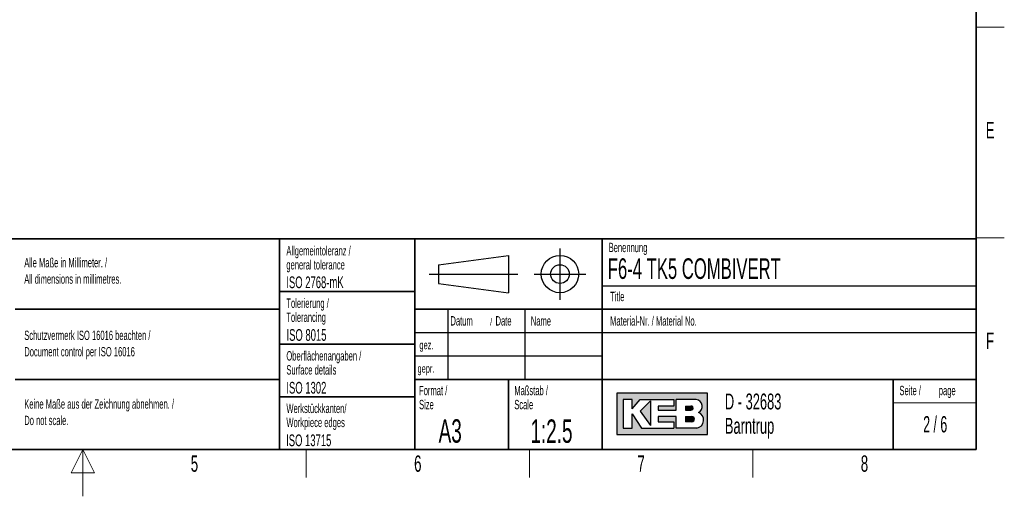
# Paper-space layout 'Blatt2' of a CAD drawing. Header units: millimetres. Extents: x 5 to 418, y 2 to 292.
# Tile 48 of 59: x 203 to 414, y 2 to 104. Entities that reach past the tile are written whole.
import ezdxf

# ---------------------------------------------------------------- set-up
doc = ezdxf.new("R2010")
doc.units = ezdxf.units.MM
doc.layers.add('SLD-0', color=7, linetype='Continuous')
doc.styles.add('SLDTEXTSTYLE0', font='TXT', dxfattribs={"width": 0.605})
doc.styles.add('SLDTEXTSTYLE1', font='TXT', dxfattribs={"width": 0.563})

# ---------------------------------------------------------------- blocks, each defined once
blk = doc.blocks.new('SW_NOTE_0_24')
at = {"layer": 'SLD-0', "color": 0, "char_height": 2, "attachment_point": 1, "style": 'SLDTEXTSTYLE0'}
for s, insert in [('Alle Maße in Millimeter. /', (0, 2.5781354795)), ('All dimensions in millimetres.', (0, -0.9218646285))]:
    blk.add_mtext(s, dxfattribs=dict(at, insert=insert))
blk = doc.blocks.new('SW_NOTE_0_27')
at = {"layer": 'SLD-0', "color": 0, "char_height": 2, "attachment_point": 1, "style": 'SLDTEXTSTYLE0'}
for s, insert in [('Keine Maße aus der Zeichnung abnehmen. /', (0, 2.5781354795)), ('Do not scale.', (0, -0.9218646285))]:
    blk.add_mtext(s, dxfattribs=dict(at, insert=insert))
blk = doc.blocks.new('SW_NOTE_0_28')
at = {"layer": 'SLD-0', "color": 0, "char_height": 2, "attachment_point": 1, "style": 'SLDTEXTSTYLE0'}
for s, insert in [('Schutzvermerk ISO 16016 beachten /', (0, 2.5781354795)), ('Document control per ISO 16016', (0, -0.9218646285))]:
    blk.add_mtext(s, dxfattribs=dict(at, insert=insert))
blk = doc.blocks.new('SW_NOTE_0_29')
at = {"layer": 'SLD-0', "color": 0, "char_height": 2, "attachment_point": 1, "style": 'SLDTEXTSTYLE0'}
for s, insert in [('Werkstückkanten/', (0, 2.5781354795)), ('Workpiece edges', (0, -0.4218645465))]:
    blk.add_mtext(s, dxfattribs=dict(at, insert=insert))
blk = doc.blocks.new('SW_NOTE_0_30')
at = {"layer": 'SLD-0', "color": 0, "char_height": 2, "attachment_point": 1, "style": 'SLDTEXTSTYLE0'}
for s, insert in [('Oberflächenangaben /', (0, 2.5781354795)), ('Surface details', (0, -0.4218645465))]:
    blk.add_mtext(s, dxfattribs=dict(at, insert=insert))
blk = doc.blocks.new('SW_NOTE_0_31')
at = {"layer": 'SLD-0', "color": 0, "char_height": 2, "attachment_point": 1, "style": 'SLDTEXTSTYLE0'}
for s, insert in [('Tolerierung /', (0, 2.5781354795)), ('Tolerancing', (0, -0.4218645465))]:
    blk.add_mtext(s, dxfattribs=dict(at, insert=insert))
blk = doc.blocks.new('SW_NOTE_0_32')
at = {"layer": 'SLD-0', "color": 0, "char_height": 2, "attachment_point": 1, "style": 'SLDTEXTSTYLE0'}
for s, insert in [('Allgemeintoleranz /', (0, 2.5781354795)), ('general tolerance', (0, -0.4218645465))]:
    blk.add_mtext(s, dxfattribs=dict(at, insert=insert))
blk = doc.blocks.new('SW_NOTE_0_33')
at = {"layer": 'SLD-0', "color": 0, "char_height": 2, "attachment_point": 1, "style": 'SLDTEXTSTYLE0'}
for s, insert in [('Format /', (0, 2.5781354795)), ('Size', (0, -0.4218645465))]:
    blk.add_mtext(s, dxfattribs=dict(at, insert=insert))
blk = doc.blocks.new('SW_NOTE_0_34')
at = {"layer": 'SLD-0', "color": 0, "attachment_point": 1, "style": 'SLDTEXTSTYLE0'}
for s, insert, char_height in [('Datum', (0, 2.5781354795), 2), ('/', (8.4829859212, 2.0780460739), 1.5), ('Date', (9.6392361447, 2.5781354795), 2)]:
    blk.add_mtext(s, dxfattribs=dict(at, insert=insert, char_height=char_height))
blk = doc.blocks.new('SW_NOTE_0_35')
at = {"layer": 'SLD-0', "color": 0, "char_height": 2, "attachment_point": 1, "style": 'SLDTEXTSTYLE0'}
for s, insert in [('Maßstab /', (0, 2.5781354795)), ('Scale', (0, -0.4218645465))]:
    blk.add_mtext(s, dxfattribs=dict(at, insert=insert))
blk = doc.blocks.new('SW_NOTE_0_36')
at = {"layer": 'SLD-0', "color": 0, "char_height": 3.4, "attachment_point": 1, "style": 'SLDTEXTSTYLE0'}
for s, insert in [('D - 32683', (0, 4.3828303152)), ('Barntrup', (0, -0.8171696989))]:
    blk.add_mtext(s, dxfattribs=dict(at, insert=insert))
blk = doc.blocks.new('SW_NOTE_0_37')
at = {"layer": 'SLD-0', "color": 0, "char_height": 2, "attachment_point": 1, "style": 'SLDTEXTSTYLE0'}
for s, insert in [('Seite /', (0, 2.5781354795)), ('page', (8.413542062, 2.5784205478))]:
    blk.add_mtext(s, dxfattribs=dict(at, insert=insert))

psp = doc.layouts.new('Blatt2')

# ---------------------------------------------------------------- hatches: boundary and pattern name
at = {"linetype": 'Continuous'}
h = psp.add_hatch(color=7, dxfattribs=at)
h.paths.add_polyline_path([(331.1423676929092, 15.18257760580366), (350.5207896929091, 15.18257760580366), (350.5207896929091, 24.04128480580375), (331.1423676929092, 24.04128480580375)], flags=0)
edge = h.paths.add_edge_path(flags=0)
edge.add_arc((347.9991875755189, 18.26988521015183), 1.720915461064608, -81.72003226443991, 70.17096003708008, ccw=False)
edge.add_line((348.2470169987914, 16.56690822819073), (348.2293995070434, 16.56675060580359))
edge.add_line((348.2293995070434, 16.56675060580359), (343.8767592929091, 16.56675060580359))
edge.add_line((343.8767592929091, 16.56675060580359), (343.8767592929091, 19.05826200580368))
edge.add_line((343.8767592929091, 19.05826200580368), (340.0010748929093, 19.05826200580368))
edge.add_line((340.0010748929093, 19.05826200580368), (340.0010748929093, 17.95092360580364))
edge.add_line((340.0010748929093, 17.95092360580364), (343.3230900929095, 17.95092360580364))
edge.add_line((343.3230900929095, 17.95092360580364), (343.3230900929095, 16.56675060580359))
edge.add_line((343.3230900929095, 16.56675060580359), (336.4022250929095, 16.56675060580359))
edge.add_line((336.4022250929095, 16.56675060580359), (334.4643828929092, 19.61193120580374))
edge.add_line((334.4643828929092, 19.61193120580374), (334.4643828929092, 16.56675060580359))
edge.add_line((334.4643828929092, 16.56675060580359), (332.5265406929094, 16.56675060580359))
edge.add_line((332.5265406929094, 16.56675060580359), (332.5265406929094, 22.65711180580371))
edge.add_line((332.5265406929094, 22.65711180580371), (334.4643828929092, 22.65711180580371))
edge.add_line((334.4643828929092, 22.65711180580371), (334.4643828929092, 20.71926960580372))
edge.add_line((334.4643828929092, 20.71926960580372), (336.1253904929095, 22.65711180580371))
edge.add_line((336.1253904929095, 22.65711180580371), (343.3230900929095, 22.65711180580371))
edge.add_line((343.3230900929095, 22.65711180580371), (343.3230900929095, 21.27293880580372))
edge.add_line((343.3230900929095, 21.27293880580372), (340.0010748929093, 21.27293880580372))
edge.add_line((340.0010748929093, 21.27293880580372), (340.0010748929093, 20.44243500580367))
edge.add_line((340.0010748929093, 20.44243500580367), (343.8767592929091, 20.44243500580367))
edge.add_line((343.8767592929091, 20.44243500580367), (343.8767592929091, 22.65711180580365))
edge.add_line((343.8767592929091, 22.65711180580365), (348.1497422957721, 22.65711180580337))
edge.add_line((348.1497422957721, 22.65711180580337), (348.151741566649, 22.65711180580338))
edge.add_line((348.151741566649, 22.65711180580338), (348.1521661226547, 22.65713246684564))
edge.add_arc((347.9523797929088, 21.20834406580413), 1.462498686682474, -64.4589412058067, 82.1484933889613, ccw=False)
psp.add_hatch(color=7, dxfattribs=at).paths.add_polyline_path([(338.3400672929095, 17.12041980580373), (338.3400672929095, 22.38027720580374), (336.1253904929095, 20.16560040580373)], flags=0)
h = psp.add_hatch(color=7, dxfattribs=at)
edge = h.paths.add_edge_path(flags=0)
edge.add_line((345.8146014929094, 20.44243500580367), (346.974194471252, 20.44243500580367))
edge.add_arc((347.0534490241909, 20.85768690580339), 0.4227474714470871, 259.1945394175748, 460.8054605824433)
edge.add_line((346.9741944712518, 21.27293880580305), (345.8146014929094, 21.27293880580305))
edge.add_line((345.8146014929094, 21.27293880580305), (345.8146014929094, 20.44243500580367))
h = psp.add_hatch(color=7, dxfattribs=at)
edge = h.paths.add_edge_path(flags=0)
edge.add_line((345.8146014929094, 17.95092360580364), (347.1991847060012, 17.95092360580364))
edge.add_arc((347.1991847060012, 18.50459280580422), 0.5536692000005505, 270.0000000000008, 450.0000000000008)
edge.add_line((347.1991847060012, 19.05826200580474), (347.1703327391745, 19.05826200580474))
edge.add_line((347.1703327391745, 19.05826200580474), (345.8146014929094, 19.05826200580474))
edge.add_line((345.8146014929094, 19.05826200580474), (345.8146014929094, 17.95092360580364))

# ---------------------------------------------------------------- linework, layer by layer
at = {"layer": 'SLD-0', "lineweight": 35}
for p, q in [((408, 12), (408, 282.5)), ((135, 57), (408, 57)), ((259, 57), (259, 12)), ((288, 57), (288, 12)), ((328, 57.0000000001), (328, 12)), ((408, 57), (408, 12)), ((259, 45.75), (288, 45.75)), ((202.5, 42), (259, 42)), ((408, 42), (288, 42)), ((259, 34.5), (288, 34.5)), ((202.5, 27), (259, 27)), ((288, 27), (408, 27)), ((308, 27), (308, 12)), ((390.2572074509, 27), (390.2572074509, 12)), ((259, 23.25), (288, 23.25)), ((26, 12), (408, 12)), ((135, 12), (408, 12))]:
    psp.add_line(p, q, dxfattribs=at)
at = {"layer": 'SLD-0', "lineweight": 18}
for p, q in [((408, 102.25), (414, 102.25)), ((408, 57.25), (414, 57.25)), ((390.2572074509, 22), (408, 22)), ((217, 12), (214.5, 7)), ((217, 2), (217, 12)), ((219.5, 7), (217, 12)), ((264.75, 6), (264.75, 12)), ((312.5, 6), (312.5, 12)), ((360.25, 6), (360.25, 12)), ((214.5, 7), (219.5, 7))]:
    psp.add_line(p, q, dxfattribs=at)
at = {"layer": 'SLD-0'}
for p, q in [((319, 55), (319, 44)), ((293, 51.5), (308, 53.5)), ((308, 53.5), (308, 45.5)), ((293, 51.5), (293, 47.5)), ((291, 49.5), (310, 49.5)), ((313.5, 49.5), (324.5, 49.5)), ((293, 47.5), (308, 45.5)), ((328, 47.0000000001), (408, 47.0000000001)), ((295, 42), (295, 27)), ((311.5, 42), (311.5, 27)), ((288, 37), (408, 37)), ((288, 32), (328, 32)), ((348.1497422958, 22.6571118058), (348.1517415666, 22.6571118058)), ((348.1517415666, 22.6571118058), (348.1521661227, 22.6571324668)), ((348.229399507, 16.5667506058), (348.2470169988, 16.5669082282))]:
    psp.add_line(p, q, dxfattribs=at)
at = {"layer": 'SLD-0', "linetype": 'Continuous'}
for p, q in [((350.5207896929, 24.0412848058), (331.1423676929, 24.0412848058)), ((331.1423676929, 24.0412848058), (331.1423676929, 15.1825776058)), ((350.5207896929, 15.1825776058), (350.5207896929, 24.0412848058)), ((334.4643828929, 22.6571118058), (332.5265406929, 22.6571118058)), ((332.5265406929, 22.6571118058), (332.5265406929, 16.5667506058)), ((334.4643828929, 20.7192696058), (336.1253904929, 22.6571118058)), ((334.4643828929, 20.7192696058), (334.4643828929, 22.6571118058)), ((336.1253904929, 22.6571118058), (343.3230900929, 22.6571118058)), ((338.3400672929, 22.3802772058), (336.1253904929, 20.1656004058)), ((338.3400672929, 22.3802772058), (338.3400672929, 17.1204198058)), ((340.0010748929, 21.2729388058), (340.0010748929, 20.4424350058)), ((343.3230900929, 21.2729388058), (340.0010748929, 21.2729388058)), ((343.3230900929, 22.6571118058), (343.3230900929, 21.2729388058)), ((348.1497422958, 22.6571118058), (343.8767592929, 22.6571118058)), ((343.8767592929, 20.4424350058), (343.8767592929, 22.6571118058)), ((345.8146014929, 21.2729388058), (346.9741944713, 21.2729388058)), ((345.8146014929, 21.2729388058), (345.8146014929, 20.4424350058)), ((348.1497422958, 22.6571118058), (348.1517415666, 22.6571118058)), ((348.1517415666, 22.6571118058), (348.1521661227, 22.6571324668)), ((334.4643828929, 16.5667506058), (334.4643828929, 19.6119312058)), ((334.4643828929, 19.6119312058), (336.4022250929, 16.5667506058)), ((336.1253904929, 20.1656004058), (338.3400672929, 17.1204198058)), ((340.0010748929, 20.4424350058), (343.8767592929, 20.4424350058)), ((340.0010748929, 19.0582620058), (340.0010748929, 17.9509236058)), ((343.8767592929, 19.0582620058), (340.0010748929, 19.0582620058)), ((343.8767592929, 16.5667506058), (343.8767592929, 19.0582620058)), ((345.8146014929, 20.4424350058), (346.9741944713, 20.4424350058)), ((345.8146014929, 19.0582620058), (347.199184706, 19.0582620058)), ((345.8146014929, 19.0582620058), (345.8146014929, 17.9509236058)), ((347.1703327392, 19.0582620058), (347.199184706, 19.0582620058)), ((340.0010748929, 17.9509236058), (343.3230900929, 17.9509236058)), ((343.3230900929, 17.9509236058), (343.3230900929, 16.5667506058)), ((347.199184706, 17.9509236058), (345.8146014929, 17.9509236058)), ((331.1423676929, 15.1825776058), (350.5207896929, 15.1825776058)), ((332.5265406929, 16.5667506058), (334.4643828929, 16.5667506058)), ((336.4022250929, 16.5667506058), (343.3230900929, 16.5667506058)), ((348.229399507, 16.5667506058), (343.8767592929, 16.5667506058)), ((348.229399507, 16.5667506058), (348.2470169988, 16.5669082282))]:
    psp.add_line(p, q, dxfattribs=at)
at = {"layer": 'SLD-0'}
for radius in [4.000000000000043, 2.000000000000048]:
    psp.add_circle((319, 49.5), radius, dxfattribs=at)
at = {"layer": 'SLD-0', "linetype": 'Continuous'}
for centre, radius, start, end in [((347.0534490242, 20.8576869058), 0.4227474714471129, 259.1945394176, 100.8054605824), ((347.9523797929, 21.2083440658), 1.462498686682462, 295.5410587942, 82.148493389), ((347.199184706, 18.5045928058), 0.5536692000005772, 270, 90), ((347.9991875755, 18.2698852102), 1.720915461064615, 278.2799677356, 70.1709600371)]:
    psp.add_arc(centre, radius, start, end, dxfattribs=at)

# ---------------------------------------------------------------- block references
at = {"layer": 'SLD-0'}
for name, p in [('SW_NOTE_0_32', (260.5043854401, 52.9003064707)), ('SW_NOTE_0_24', (204.4639500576, 50.3606872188)), ('SW_NOTE_0_31', (260.5022836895, 41.7004098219)), ('SW_NOTE_0_34', (295.5861619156, 37.9261102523)), ('SW_NOTE_0_28', (204.4639500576, 34.8276741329)), ('SW_NOTE_0_30', (260.5027641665, 30.4450935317)), ('SW_NOTE_0_33', (288.8790098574, 23.0287702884)), ('SW_NOTE_0_35', (309.2314641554, 23.0287700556)), ('SW_NOTE_0_37', (391.5827404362, 23.0329928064)), ('SW_NOTE_0_36', (354.2591907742, 19.5828264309)), ('SW_NOTE_0_27', (204.4639500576, 20.1508694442)), ('SW_NOTE_0_29', (260.5090753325, 19.2125013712))]:
    psp.add_blockref(name, p, dxfattribs=at)

# ---------------------------------------------------------------- texts
for s, insert, char_height, attachment_point, style in [('E', (410.9815679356, 82.0010772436), 3.5, 2, 'SLDTEXTSTYLE0'), ('Benennung', (329.4092408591, 56.1865848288), 2, 1, 'SLDTEXTSTYLE0'), ('F6-4 TK5 COMBIVERT', (329.222041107, 52.8643539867), 4.4, 1, 'SLDTEXTSTYLE0'), ('ISO 2768-mK', (260.4940938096, 48.9932287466), 2.5, 1, 'SLDTEXTSTYLE0'), ('Title', (329.7169273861, 45.7051426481), 2, 1, 'SLDTEXTSTYLE0'), ('Name', (312.770034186, 40.4793879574), 2, 1, 'SLDTEXTSTYLE0'), ('Material-Nr. / Material No.', (329.7169273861, 40.4793879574), 2, 1, 'SLDTEXTSTYLE0'), ('ISO 8015', (260.5277662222, 37.732972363), 2.5, 1, 'SLDTEXTSTYLE0'), ('F', (410.9536166, 37.0010772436), 3.5, 2, 'SLDTEXTSTYLE0'), ('gez.', (288.9470592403, 35.2328921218), 1.8, 1, 'SLDTEXTSTYLE0'), ('gepr.', (288.5445949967, 30.2118970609), 1.8, 1, 'SLDTEXTSTYLE0'), ('ISO 1302', (260.5038336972, 26.4529504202), 2.5, 1, 'SLDTEXTSTYLE0'), ('2 / 6', (399.2270929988, 19.1523676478), 3.5, 2, 'SLDTEXTSTYLE1'), ('A3', (293.0566699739, 18.4626222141), 5, 1, 'SLDTEXTSTYLE0'), ('1:2.5', (312.6833009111, 18.426931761), 5, 1, 'SLDTEXTSTYLE0'), ('ISO 13715', (260.4472726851, 15.2160422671), 2.5, 1, 'SLDTEXTSTYLE0'), ('5', (240.8527123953, 10.7429955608), 3.5, 2, 'SLDTEXTSTYLE0'), ('6', (288.6027123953, 10.7429955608), 3.5, 2, 'SLDTEXTSTYLE0'), ('7', (336.3527123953, 10.7429955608), 3.5, 2, 'SLDTEXTSTYLE0'), ('8', (384.1027123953, 10.7429955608), 3.5, 2, 'SLDTEXTSTYLE0')]:
    psp.add_mtext(s, dxfattribs=dict(at, insert=insert, char_height=char_height, attachment_point=attachment_point, style=style))

doc.saveas('drawing.dxf')
